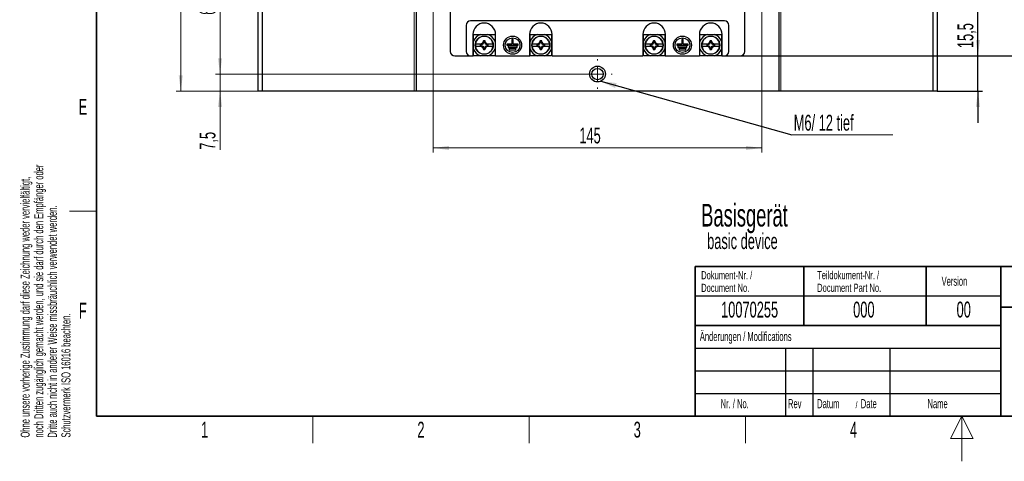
# Model space of a CAD drawing. Header units: millimetres. Extents: x 5 to 418, y 2 to 292.
# Tile 1 of 38: x 9 to 226, y 2 to 100. Entities that reach past the tile are written whole.
import ezdxf

# ---------------------------------------------------------------- set-up
doc = ezdxf.new("R2010")
doc.units = ezdxf.units.MM
doc.layers.add('SLD-0', color=7, linetype='Continuous')
doc.styles.add('SLDTEXTSTYLE0', font='TXT', dxfattribs={"width": 0.605})
doc.dimstyles.new('SLDDIMSTYLE0', dxfattribs={"dimtxt": 3.5, "dimasz": 3.5, "dimexe": 0, "dimexo": 0.0625, "dimgap": 0.875, "dimtad": 1, "dimlfac": 2, "dimrnd": 1e-09, "dimzin": 12, "dimdsep": 46, "dimtxsty": 'SLDTEXTSTYLE0', "dimsah": 1, "dimcen": 0.09, "dimadec": 0, "dimazin": 3, "dimtfac": 1, "dimtofl": 0, "dimtmove": 0, "dimatfit": 3, "dimfxl": 1, "dimfrac": 2, "dimtolj": 1, "dimtzin": 12, "dimarcsym": 0})
doc.dimstyles.new('SLDDIMSTYLE1', dxfattribs={"dimtxt": 3.5, "dimasz": 3.5, "dimexe": 0, "dimexo": 0.0625, "dimgap": 0.875, "dimtad": 1, "dimlfac": 2, "dimrnd": 1e-09, "dimzin": 12, "dimdsep": 46, "dimtxsty": 'SLDTEXTSTYLE0', "dimsah": 1, "dimcen": 0.09, "dimadec": 0, "dimazin": 3, "dimtfac": 1, "dimtmove": 0, "dimatfit": 0, "dimfxl": 1, "dimfrac": 2, "dimtolj": 1, "dimtzin": 12, "dimarcsym": 0})
doc.dimstyles.new('SLDDIMSTYLE2', dxfattribs={"dimtxt": 0.18, "dimasz": 3.5, "dimexe": 0, "dimexo": 0.0625, "dimgap": 0, "dimtad": 0, "dimtih": 1, "dimtoh": 1, "dimdec": 0, "dimrnd": 1e-09, "dimzin": 0, "dimdsep": 46, "dimtxsty": 'Standard', "dimsah": 1, "dimcen": 0.09, "dimadec": 0, "dimazin": 0, "dimtfac": 3.5, "dimtdec": 0, "dimtofl": 0, "dimtmove": 0, "dimatfit": 3, "dimfxl": 1, "dimfrac": 2, "dimtolj": 1, "dimtzin": 0, "dimarcsym": 0})

# ---------------------------------------------------------------- blocks, each defined once
blk = doc.blocks.new('_D')
at = {"color": 7, "linetype": 'Continuous', "lineweight": 0}
for p, q in [((100.33, 119), (100.33, 70.18)), ((172.83, 119), (172.83, 70.18)), ((100.33, 71.18), (172.83, 71.18))]:
    blk.add_line(p, q, dxfattribs=at)
at = {"color": 7, "linetype": 'Continuous', "lineweight": 18}
for points in [[(100.33, 71.18), (103.83, 70.72), (103.83, 71.64)], [(172.83, 71.18), (169.33, 71.64), (169.33, 70.72)]]:
    blk.add_solid(points, dxfattribs=at)
at = {"color": 7, "linetype": 'Continuous', "lineweight": 18, "insert": (132.57, 75.69), "char_height": 3.5, "attachment_point": 1, "style": 'SLDTEXTSTYLE0'}
blk.add_mtext('145', dxfattribs=at)
blk = doc.blocks.new('_D_1')
at = {"color": 7, "linetype": 'Continuous', "lineweight": 0}
for p, q in [((53.25, 87.5), (53.25, 94.5)), ((136.58, 87.5), (52.25, 87.5)), ((53.25, 83.75), (53.25, 87.5)), ((61.58, 83.75), (52.25, 83.75)), ((53.25, 83.75), (53.25, 70.79))]:
    blk.add_line(p, q, dxfattribs=at)
at = {"color": 7, "linetype": 'Continuous', "lineweight": 18}
for points in [[(53.25, 87.5), (53.71, 91), (52.79, 91)], [(53.25, 83.75), (52.79, 80.25), (53.71, 80.25)]]:
    blk.add_solid(points, dxfattribs=at)
at = {"color": 7, "linetype": 'Continuous', "lineweight": 18, "insert": (48.74, 70.79), "char_height": 3.5, "attachment_point": 1, "rotation": 90, "style": 'SLDTEXTSTYLE0'}
blk.add_mtext('7,5', dxfattribs=at)
blk = doc.blocks.new('_D_2')
at = {"color": 7, "linetype": 'Continuous', "lineweight": 0}
for p, q in [((97.08, 119), (52.25, 119)), ((53.25, 87.5), (53.25, 119)), ((133.33, 87.5), (52.25, 87.5))]:
    blk.add_line(p, q, dxfattribs=at)
at = {"color": 7, "linetype": 'Continuous', "lineweight": 18}
for points in [[(53.25, 119), (52.79, 115.5), (53.71, 115.5)], [(53.25, 87.5), (53.71, 91), (52.79, 91)]]:
    blk.add_solid(points, dxfattribs=at)
at = {"color": 7, "linetype": 'Continuous', "lineweight": 18, "insert": (48.74, 100.58), "char_height": 3.5, "attachment_point": 1, "rotation": 90, "style": 'SLDTEXTSTYLE0'}
blk.add_mtext('63', dxfattribs=at)
blk = doc.blocks.new('_D_5')
at = {"color": 7, "linetype": 'Continuous', "lineweight": 0}
for p, q in [((61.58, 244.25), (43.58, 244.25)), ((44.58, 244.25), (44.58, 83.75)), ((61.58, 83.75), (43.58, 83.75))]:
    blk.add_line(p, q, dxfattribs=at)
at = {"color": 7, "linetype": 'Continuous', "lineweight": 18}
for points in [[(44.58, 244.25), (44.12, 240.75), (45.04, 240.75)], [(44.58, 83.75), (45.04, 87.25), (44.12, 87.25)]]:
    blk.add_solid(points, dxfattribs=at)
at = {"color": 7, "linetype": 'Continuous', "lineweight": 18, "insert": (40.07, 159.99), "char_height": 3.5, "attachment_point": 1, "rotation": 90, "style": 'SLDTEXTSTYLE0'}
blk.add_mtext('321', dxfattribs=at)
blk = doc.blocks.new('_D_9')
at = {"layer": 'SLD-0', "color": 7}
for p, q in [((168.08, 236.5), (229.58, 236.5)), ((228.58, 91.5), (228.58, 236.5)), ((168.08, 91.5), (229.58, 91.5))]:
    blk.add_line(p, q, dxfattribs=at)
for points in [[(228.58, 236.5), (228.12, 233), (229.04, 233)], [(228.58, 91.5), (229.04, 95), (228.12, 95)]]:
    blk.add_solid(points, dxfattribs=at)
at = {"layer": 'SLD-0', "color": 7, "insert": (224.07, 159.99), "char_height": 3.5, "attachment_point": 1, "rotation": 90, "style": 'SLDTEXTSTYLE0'}
blk.add_mtext('290', dxfattribs=at)
blk = doc.blocks.new('_D_10')
at = {"layer": 'SLD-0', "color": 7}
for p, q in [((220.56, 91.5), (220.56, 102.59)), ((168.08, 91.5), (221.56, 91.5)), ((220.56, 83.75), (220.56, 91.5)), ((211.58, 83.75), (221.56, 83.75)), ((220.56, 83.75), (220.56, 76.75))]:
    blk.add_line(p, q, dxfattribs=at)
for points in [[(220.56, 91.5), (221.02, 95), (220.1, 95)], [(220.56, 83.75), (220.1, 80.25), (221.02, 80.25)]]:
    blk.add_solid(points, dxfattribs=at)
at = {"layer": 'SLD-0', "color": 7, "insert": (216.05, 93.23), "char_height": 3.5, "attachment_point": 1, "rotation": 90, "style": 'SLDTEXTSTYLE0'}
blk.add_mtext('15,5', dxfattribs=at)
blk = doc.blocks.new('SW_NOTE_0')
at = {"color": 0, "linetype": 'Continuous', "lineweight": 0}
blk.add_line((22.33, 0), (0, 0), dxfattribs=at)
at = {"color": 0, "linetype": 'Continuous', "lineweight": 0, "insert": (0.45, 4.4), "char_height": 3.5, "attachment_point": 1, "style": 'SLDTEXTSTYLE0'}
blk.add_mtext('M6/ 12 tief', dxfattribs=at)
blk = doc.blocks.new('SW_CENTERMARKSYMBOL_0')
at = {"color": 0, "linetype": 'Continuous', "lineweight": 18}
for p, q in [((0, 3), (0, 3.25)), ((-3, 0), (-3.25, 0)), ((0, 0), (-1.5, 0)), ((0, 0), (0, 1.5)), ((0, 0), (0, -1.5)), ((0, 0), (1.5, 0)), ((3, 0), (3.25, 0)), ((0, -3), (0, -3.25))]:
    blk.add_line(p, q, dxfattribs=at)

msp = doc.modelspace()

# ---------------------------------------------------------------- linework, layer by layer
at = {"color": 7, "linetype": 'Continuous', "lineweight": 25}
for p, q in [((61.578, 244.2518), (61.578, 83.7518)), ((62.578, 244.2518), (62.578, 83.7518)), ((96.578, 244.2518), (96.578, 83.7518)), ((176.578, 244.2518), (176.578, 83.7518)), ((210.578, 244.2518), (210.578, 83.7518)), ((211.578, 244.2518), (211.578, 83.7518)), ((104.078, 235.5018), (104.078, 92.5018)), ((169.078, 92.5018), (169.078, 235.5018)), ((107.578, 98.2518), (107.578, 92.5018)), ((164.578, 99.2518), (108.578, 99.2518)), ((165.578, 92.5018), (165.578, 98.2518)), ((109.078, 96.2518), (109.078, 91.5018)), ((109.203, 94.6574), (109.203, 96.2518)), ((109.203, 96.2518), (110.7974, 96.2518)), ((110.7974, 96.2518), (112.3587, 96.2518)), ((112.3587, 96.2518), (113.953, 96.2518)), ((113.953, 96.2518), (113.953, 94.6574)), ((114.078, 91.5018), (114.078, 96.2518)), ((121.578, 96.2518), (121.578, 91.5018)), ((121.703, 96.2518), (123.2974, 96.2518)), ((121.703, 94.6574), (121.703, 96.2518)), ((123.2974, 96.2518), (124.8587, 96.2518)), ((124.8587, 96.2518), (126.453, 96.2518)), ((126.453, 96.2518), (126.453, 94.6574)), ((126.578, 91.5018), (126.578, 96.2518)), ((146.578, 96.2518), (146.578, 91.5018)), ((146.703, 94.6574), (146.703, 96.2518)), ((146.703, 96.2518), (148.2974, 96.2518)), ((148.2974, 96.2518), (149.8587, 96.2518)), ((149.8587, 96.2518), (151.453, 96.2518)), ((151.453, 96.2518), (151.453, 94.6574)), ((151.578, 91.5018), (151.578, 96.2518)), ((159.078, 96.2518), (159.078, 91.5018)), ((159.203, 94.6574), (159.203, 96.2518)), ((159.203, 96.2518), (160.7974, 96.2518)), ((160.7974, 96.2518), (162.3587, 96.2518)), ((162.3587, 96.2518), (163.953, 96.2518)), ((163.953, 96.2518), (163.953, 94.6574)), ((164.078, 91.5018), (164.078, 96.2518)), ((109.203, 93.0962), (109.203, 94.6574)), ((111.253, 94.2018), (110.703, 93.9768)), ((110.7673, 93.9337), (110.703, 93.9768)), ((110.703, 93.9768), (110.703, 93.7768)), ((110.7673, 93.8199), (110.703, 93.7768)), ((110.703, 93.7768), (111.253, 93.5518)), ((110.8168, 93.9004), (110.7673, 93.9337)), ((110.8168, 93.8531), (110.7673, 93.8199)), ((111.1712, 94.2836), (110.9774, 94.2018)), ((110.9774, 94.2018), (111.253, 94.2018)), ((110.9774, 93.5518), (111.1712, 93.4699)), ((111.253, 93.5518), (110.9774, 93.5518)), ((111.414, 94.8472), (111.1712, 94.2836)), ((111.253, 94.2018), (111.1712, 94.2836)), ((111.253, 93.5518), (111.1712, 93.4699)), ((111.3023, 94.1525), (111.253, 94.2018)), ((111.3023, 93.601), (111.253, 93.5518)), ((111.3402, 94.1146), (111.3023, 94.1525)), ((111.3402, 93.639), (111.3023, 93.601)), ((111.7421, 94.8472), (111.414, 94.8472)), ((111.5212, 94.6876), (111.414, 94.8472)), ((111.5212, 94.6876), (111.5544, 94.6381)), ((111.6349, 94.6876), (111.6017, 94.6381)), ((111.6349, 94.6876), (111.7421, 94.8472)), ((111.7421, 92.9063), (111.9849, 93.4699)), ((111.8538, 94.1525), (111.8158, 94.1146)), ((111.8538, 93.601), (111.8158, 93.639)), ((111.8538, 94.1525), (111.903, 94.2018)), ((111.8538, 93.601), (111.903, 93.5518)), ((111.903, 94.2018), (111.9849, 94.2836)), ((111.903, 94.2018), (112.1787, 94.2018)), ((112.453, 93.9768), (111.903, 94.2018)), ((111.903, 93.5518), (112.453, 93.7768)), ((111.903, 93.5518), (111.9849, 93.4699)), ((112.1787, 93.5518), (111.903, 93.5518)), ((112.1787, 94.2018), (111.9849, 94.2836)), ((111.9849, 93.4699), (112.1787, 93.5518)), ((112.3888, 93.9337), (112.3393, 93.9004)), ((112.3888, 93.8199), (112.3393, 93.8531)), ((112.3888, 93.9337), (112.453, 93.9768)), ((112.3888, 93.8199), (112.453, 93.7768)), ((112.453, 93.7768), (112.453, 93.9768)), ((113.953, 94.6574), (113.953, 93.0962)), ((117.703, 94.1268), (116.578, 94.1268)), ((116.578, 94.1268), (116.578, 93.8768)), ((116.578, 93.8768), (119.078, 93.8768)), ((118.828, 93.6268), (116.828, 93.6268)), ((116.828, 93.6268), (116.828, 93.3768)), ((117.953, 95.1268), (117.703, 95.1268)), ((117.703, 95.1268), (117.703, 94.1268)), ((117.953, 94.1268), (117.953, 95.1268)), ((119.078, 94.1268), (117.953, 94.1268)), ((118.828, 93.3768), (118.828, 93.6268)), ((119.078, 93.8768), (119.078, 94.1268)), ((121.703, 93.0962), (121.703, 94.6574)), ((123.753, 94.2018), (123.203, 93.9768)), ((123.203, 93.9768), (123.203, 93.7768)), ((123.2673, 93.9337), (123.203, 93.9768)), ((123.2673, 93.8199), (123.203, 93.7768)), ((123.203, 93.7768), (123.753, 93.5518)), ((123.3168, 93.9004), (123.2673, 93.9337)), ((123.3168, 93.8531), (123.2673, 93.8199)), ((123.6712, 94.2836), (123.4774, 94.2018)), ((123.4774, 94.2018), (123.753, 94.2018)), ((123.4774, 93.5518), (123.6712, 93.4699)), ((123.753, 93.5518), (123.4774, 93.5518)), ((123.914, 94.8472), (123.6712, 94.2836)), ((123.753, 94.2018), (123.6712, 94.2836)), ((123.753, 93.5518), (123.6712, 93.4699)), ((123.8023, 94.1525), (123.753, 94.2018)), ((123.8023, 93.601), (123.753, 93.5518)), ((123.8402, 94.1146), (123.8023, 94.1525)), ((123.8402, 93.639), (123.8023, 93.601)), ((124.0212, 94.6876), (123.914, 94.8472)), ((124.2421, 94.8472), (123.914, 94.8472)), ((124.0212, 94.6876), (124.0544, 94.6381)), ((124.1349, 94.6876), (124.1017, 94.6381)), ((124.1349, 94.6876), (124.2421, 94.8472)), ((124.2421, 92.9063), (124.4849, 93.4699)), ((124.3538, 94.1525), (124.3158, 94.1146)), ((124.3538, 93.601), (124.3158, 93.639)), ((124.3538, 94.1525), (124.403, 94.2018)), ((124.3538, 93.601), (124.403, 93.5518)), ((124.403, 94.2018), (124.4849, 94.2836)), ((124.403, 94.2018), (124.6787, 94.2018)), ((124.953, 93.9768), (124.403, 94.2018)), ((124.403, 93.5518), (124.953, 93.7768)), ((124.403, 93.5518), (124.4849, 93.4699)), ((124.6787, 93.5518), (124.403, 93.5518)), ((124.6787, 94.2018), (124.4849, 94.2836)), ((124.4849, 93.4699), (124.6787, 93.5518)), ((124.8888, 93.9337), (124.8393, 93.9004)), ((124.8888, 93.8199), (124.8393, 93.8531)), ((124.8888, 93.9337), (124.953, 93.9768)), ((124.8888, 93.8199), (124.953, 93.7768)), ((124.953, 93.7768), (124.953, 93.9768)), ((126.453, 94.6574), (126.453, 93.0962)), ((146.703, 93.0962), (146.703, 94.6574)), ((148.753, 94.2018), (148.203, 93.9768)), ((148.203, 93.9768), (148.203, 93.7768)), ((148.2673, 93.9337), (148.203, 93.9768)), ((148.2673, 93.8199), (148.203, 93.7768)), ((148.203, 93.7768), (148.753, 93.5518)), ((148.3168, 93.9004), (148.2673, 93.9337)), ((148.3168, 93.8531), (148.2673, 93.8199)), ((148.6712, 94.2836), (148.4774, 94.2018)), ((148.4774, 94.2018), (148.753, 94.2018)), ((148.4774, 93.5518), (148.6712, 93.4699)), ((148.753, 93.5518), (148.4774, 93.5518)), ((148.914, 94.8472), (148.6712, 94.2836)), ((148.753, 94.2018), (148.6712, 94.2836)), ((148.753, 93.5518), (148.6712, 93.4699)), ((148.8023, 94.1525), (148.753, 94.2018)), ((148.8023, 93.601), (148.753, 93.5518)), ((148.8402, 94.1146), (148.8023, 94.1525)), ((148.8402, 93.639), (148.8023, 93.601)), ((149.2421, 94.8472), (148.914, 94.8472)), ((149.0212, 94.6876), (148.914, 94.8472)), ((149.0212, 94.6876), (149.0544, 94.6381)), ((149.1349, 94.6876), (149.1017, 94.6381)), ((149.1349, 94.6876), (149.2421, 94.8472)), ((149.2421, 92.9063), (149.4849, 93.4699)), ((149.3538, 94.1525), (149.3158, 94.1146)), ((149.3538, 93.601), (149.3158, 93.639)), ((149.3538, 94.1525), (149.403, 94.2018)), ((149.3538, 93.601), (149.403, 93.5518)), ((149.403, 94.2018), (149.4849, 94.2836)), ((149.403, 94.2018), (149.6787, 94.2018)), ((149.953, 93.9768), (149.403, 94.2018)), ((149.403, 93.5518), (149.953, 93.7768)), ((149.403, 93.5518), (149.4849, 93.4699)), ((149.6787, 93.5518), (149.403, 93.5518)), ((149.6787, 94.2018), (149.4849, 94.2836)), ((149.4849, 93.4699), (149.6787, 93.5518)), ((149.8888, 93.9337), (149.8393, 93.9004)), ((149.8888, 93.8199), (149.8393, 93.8531)), ((149.8888, 93.9337), (149.953, 93.9768)), ((149.8888, 93.8199), (149.953, 93.7768)), ((149.953, 93.7768), (149.953, 93.9768)), ((151.453, 94.6574), (151.453, 93.0962)), ((155.203, 94.1268), (154.078, 94.1268)), ((154.078, 94.1268), (154.078, 93.8768)), ((154.078, 93.8768), (156.578, 93.8768)), ((156.328, 93.6268), (154.328, 93.6268)), ((154.328, 93.6268), (154.328, 93.3768)), ((155.453, 95.1268), (155.203, 95.1268)), ((155.203, 95.1268), (155.203, 94.1268)), ((155.453, 94.1268), (155.453, 95.1268)), ((156.578, 94.1268), (155.453, 94.1268)), ((156.328, 93.3768), (156.328, 93.6268)), ((156.578, 93.8768), (156.578, 94.1268)), ((159.203, 93.0962), (159.203, 94.6574)), ((161.253, 94.2018), (160.703, 93.9768)), ((160.703, 93.9768), (160.703, 93.7768)), ((160.7673, 93.9337), (160.703, 93.9768)), ((160.7673, 93.8199), (160.703, 93.7768)), ((160.703, 93.7768), (161.253, 93.5518)), ((160.8168, 93.9004), (160.7673, 93.9337)), ((160.8168, 93.8531), (160.7673, 93.8199)), ((161.1712, 94.2836), (160.9774, 94.2018)), ((160.9774, 94.2018), (161.253, 94.2018)), ((160.9774, 93.5518), (161.1712, 93.4699)), ((161.253, 93.5518), (160.9774, 93.5518)), ((161.414, 94.8472), (161.1712, 94.2836)), ((161.253, 94.2018), (161.1712, 94.2836)), ((161.253, 93.5518), (161.1712, 93.4699)), ((161.3023, 94.1525), (161.253, 94.2018)), ((161.3023, 93.601), (161.253, 93.5518)), ((161.3402, 94.1146), (161.3023, 94.1525)), ((161.3402, 93.639), (161.3023, 93.601)), ((161.7421, 94.8472), (161.414, 94.8472)), ((161.5212, 94.6876), (161.414, 94.8472)), ((161.5212, 94.6876), (161.5544, 94.6381)), ((161.6349, 94.6876), (161.6017, 94.6381)), ((161.6349, 94.6876), (161.7421, 94.8472)), ((161.7421, 92.9063), (161.9849, 93.4699)), ((161.8538, 94.1525), (161.8158, 94.1146)), ((161.8538, 93.601), (161.8158, 93.639)), ((161.8538, 94.1525), (161.903, 94.2018)), ((161.8538, 93.601), (161.903, 93.5518)), ((161.903, 94.2018), (161.9849, 94.2836)), ((161.903, 94.2018), (162.1787, 94.2018)), ((162.453, 93.9768), (161.903, 94.2018)), ((161.903, 93.5518), (162.453, 93.7768)), ((161.903, 93.5518), (161.9849, 93.4699)), ((162.1787, 93.5518), (161.903, 93.5518)), ((162.1787, 94.2018), (161.9849, 94.2836)), ((161.9849, 93.4699), (162.1787, 93.5518)), ((162.3888, 93.9337), (162.3393, 93.9004)), ((162.3888, 93.8199), (162.3393, 93.8531)), ((162.3888, 93.9337), (162.453, 93.9768)), ((162.3888, 93.8199), (162.453, 93.7768)), ((162.453, 93.7768), (162.453, 93.9768)), ((163.953, 94.6574), (163.953, 93.0962)), ((105.078, 91.5018), (108.578, 91.5018)), ((108.578, 91.5018), (109.078, 91.5018)), ((109.078, 91.5018), (109.1155, 91.5018)), ((109.203, 91.5018), (109.203, 93.0962)), ((110.7974, 91.5018), (109.203, 91.5018)), ((112.3587, 91.5018), (110.7974, 91.5018)), ((111.5212, 93.066), (111.414, 92.9063)), ((111.414, 92.9063), (111.7421, 92.9063)), ((111.5544, 93.1155), (111.5212, 93.066)), ((111.6017, 93.1155), (111.6349, 93.066)), ((111.6349, 93.066), (111.7421, 92.9063)), ((113.953, 91.5018), (112.3587, 91.5018)), ((113.953, 93.0962), (113.953, 91.5018)), ((114.0405, 91.5018), (114.078, 91.5018)), ((114.078, 91.5018), (121.578, 91.5018)), ((116.828, 93.3768), (118.828, 93.3768)), ((118.578, 93.1268), (117.078, 93.1268)), ((117.078, 93.1268), (117.078, 92.8768)), ((117.078, 92.8768), (118.578, 92.8768)), ((118.578, 92.8768), (118.578, 93.1268)), ((121.578, 91.5018), (121.6155, 91.5018)), ((121.703, 91.5018), (121.703, 93.0962)), ((123.2974, 91.5018), (121.703, 91.5018)), ((124.8587, 91.5018), (123.2974, 91.5018)), ((124.0212, 93.066), (123.914, 92.9063)), ((123.914, 92.9063), (124.2421, 92.9063)), ((124.0544, 93.1155), (124.0212, 93.066)), ((124.1017, 93.1155), (124.1349, 93.066)), ((124.1349, 93.066), (124.2421, 92.9063)), ((126.453, 91.5018), (124.8587, 91.5018)), ((126.453, 93.0962), (126.453, 91.5018)), ((126.5405, 91.5018), (126.578, 91.5018)), ((126.578, 91.5018), (146.578, 91.5018)), ((146.578, 91.5018), (146.6155, 91.5018)), ((146.703, 91.5018), (146.703, 93.0962)), ((148.2974, 91.5018), (146.703, 91.5018)), ((149.8587, 91.5018), (148.2974, 91.5018)), ((149.0212, 93.066), (148.914, 92.9063)), ((148.914, 92.9063), (149.2421, 92.9063)), ((149.0544, 93.1155), (149.0212, 93.066)), ((149.1017, 93.1155), (149.1349, 93.066)), ((149.1349, 93.066), (149.2421, 92.9063)), ((151.453, 91.5018), (149.8587, 91.5018)), ((151.453, 93.0962), (151.453, 91.5018)), ((151.5405, 91.5018), (151.578, 91.5018)), ((151.578, 91.5018), (159.078, 91.5018)), ((154.328, 93.3768), (156.328, 93.3768)), ((156.078, 93.1268), (154.578, 93.1268)), ((154.578, 93.1268), (154.578, 92.8768)), ((154.578, 92.8768), (156.078, 92.8768)), ((156.078, 92.8768), (156.078, 93.1268)), ((159.078, 91.5018), (159.1155, 91.5018)), ((159.203, 91.5018), (159.203, 93.0962)), ((160.7974, 91.5018), (159.203, 91.5018)), ((162.3587, 91.5018), (160.7974, 91.5018)), ((161.5212, 93.066), (161.414, 92.9063)), ((161.414, 92.9063), (161.7421, 92.9063)), ((161.5544, 93.1155), (161.5212, 93.066)), ((161.6017, 93.1155), (161.6349, 93.066)), ((161.6349, 93.066), (161.7421, 92.9063)), ((163.953, 91.5018), (162.3587, 91.5018)), ((163.953, 93.0962), (163.953, 91.5018)), ((164.0405, 91.5018), (164.078, 91.5018)), ((164.078, 91.5018), (164.578, 91.5018)), ((164.578, 91.5018), (168.078, 91.5018)), ((62.578, 83.7518), (61.578, 83.7518)), ((96.078, 83.7518), (62.578, 83.7518)), ((96.578, 83.7518), (96.078, 83.7518)), ((176.578, 83.7518), (96.578, 83.7518)), ((177.078, 83.7518), (176.578, 83.7518)), ((210.578, 83.7518), (177.078, 83.7518)), ((211.578, 83.7518), (210.578, 83.7518))]:
    msp.add_line(p, q, dxfattribs=at)
at = {"color": 7, "linetype": 'Continuous', "lineweight": 18}
for p, q in [((96.078, 244.2518), (96.078, 83.7518)), ((177.078, 244.2518), (177.078, 83.7518)), ((110.7673, 93.9337), (111.3023, 94.1525)), ((110.7673, 93.8199), (110.7673, 93.9337)), ((111.3023, 93.601), (110.7673, 93.8199)), ((111.3402, 94.1146), (110.8168, 93.9004)), ((110.8168, 93.9004), (110.8168, 93.8531)), ((110.8168, 93.8531), (111.3402, 93.639)), ((111.3023, 94.1525), (111.5212, 94.6876)), ((111.5212, 93.066), (111.3023, 93.601)), ((111.5544, 94.6381), (111.3402, 94.1146)), ((111.3402, 93.639), (111.5544, 93.1155)), ((111.5212, 94.6876), (111.6349, 94.6876)), ((111.6017, 94.6381), (111.5544, 94.6381)), ((111.8158, 94.1146), (111.6017, 94.6381)), ((111.6017, 93.1155), (111.8158, 93.639)), ((111.6349, 94.6876), (111.8538, 94.1525)), ((111.8538, 93.601), (111.6349, 93.066)), ((112.3393, 93.9004), (111.8158, 94.1146)), ((111.8158, 93.639), (112.3393, 93.8531)), ((111.8538, 94.1525), (112.3888, 93.9337)), ((112.3888, 93.8199), (111.8538, 93.601)), ((112.3393, 93.8531), (112.3393, 93.9004)), ((112.3888, 93.9337), (112.3888, 93.8199)), ((123.2673, 93.9337), (123.8023, 94.1525)), ((123.2673, 93.8199), (123.2673, 93.9337)), ((123.8023, 93.601), (123.2673, 93.8199)), ((123.8402, 94.1146), (123.3168, 93.9004)), ((123.3168, 93.9004), (123.3168, 93.8531)), ((123.3168, 93.8531), (123.8402, 93.639)), ((123.8023, 94.1525), (124.0212, 94.6876)), ((124.0212, 93.066), (123.8023, 93.601)), ((124.0544, 94.6381), (123.8402, 94.1146)), ((123.8402, 93.639), (124.0544, 93.1155)), ((124.0212, 94.6876), (124.1349, 94.6876)), ((124.1017, 94.6381), (124.0544, 94.6381)), ((124.3158, 94.1146), (124.1017, 94.6381)), ((124.1017, 93.1155), (124.3158, 93.639)), ((124.1349, 94.6876), (124.3538, 94.1525)), ((124.3538, 93.601), (124.1349, 93.066)), ((124.8393, 93.9004), (124.3158, 94.1146)), ((124.3158, 93.639), (124.8393, 93.8531)), ((124.3538, 94.1525), (124.8888, 93.9337)), ((124.8888, 93.8199), (124.3538, 93.601)), ((124.8393, 93.8531), (124.8393, 93.9004)), ((124.8888, 93.9337), (124.8888, 93.8199)), ((148.2673, 93.9337), (148.8023, 94.1525)), ((148.2673, 93.8199), (148.2673, 93.9337)), ((148.8023, 93.601), (148.2673, 93.8199)), ((148.8402, 94.1146), (148.3168, 93.9004)), ((148.3168, 93.9004), (148.3168, 93.8531)), ((148.3168, 93.8531), (148.8402, 93.639)), ((148.8023, 94.1525), (149.0212, 94.6876)), ((149.0212, 93.066), (148.8023, 93.601)), ((149.0544, 94.6381), (148.8402, 94.1146)), ((148.8402, 93.639), (149.0544, 93.1155)), ((149.0212, 94.6876), (149.1349, 94.6876)), ((149.1017, 94.6381), (149.0544, 94.6381)), ((149.3158, 94.1146), (149.1017, 94.6381)), ((149.1017, 93.1155), (149.3158, 93.639)), ((149.1349, 94.6876), (149.3538, 94.1525)), ((149.3538, 93.601), (149.1349, 93.066)), ((149.8393, 93.9004), (149.3158, 94.1146)), ((149.3158, 93.639), (149.8393, 93.8531)), ((149.3538, 94.1525), (149.8888, 93.9337)), ((149.8888, 93.8199), (149.3538, 93.601)), ((149.8393, 93.8531), (149.8393, 93.9004)), ((149.8888, 93.9337), (149.8888, 93.8199)), ((160.7673, 93.9337), (161.3023, 94.1525)), ((160.7673, 93.8199), (160.7673, 93.9337)), ((161.3023, 93.601), (160.7673, 93.8199)), ((161.3402, 94.1146), (160.8168, 93.9004)), ((160.8168, 93.9004), (160.8168, 93.8531)), ((160.8168, 93.8531), (161.3402, 93.639)), ((161.3023, 94.1525), (161.5212, 94.6876)), ((161.5212, 93.066), (161.3023, 93.601)), ((161.5544, 94.6381), (161.3402, 94.1146)), ((161.3402, 93.639), (161.5544, 93.1155)), ((161.5212, 94.6876), (161.6349, 94.6876)), ((161.6017, 94.6381), (161.5544, 94.6381)), ((161.8158, 94.1146), (161.6017, 94.6381)), ((161.6017, 93.1155), (161.8158, 93.639)), ((161.6349, 94.6876), (161.8538, 94.1525)), ((161.8538, 93.601), (161.6349, 93.066)), ((162.3393, 93.9004), (161.8158, 94.1146)), ((161.8158, 93.639), (162.3393, 93.8531)), ((161.8538, 94.1525), (162.3888, 93.9337)), ((162.3888, 93.8199), (161.8538, 93.601)), ((162.3393, 93.8531), (162.3393, 93.9004)), ((162.3888, 93.9337), (162.3888, 93.8199)), ((111.6349, 93.066), (111.5212, 93.066)), ((111.5544, 93.1155), (111.6017, 93.1155)), ((124.1349, 93.066), (124.0212, 93.066)), ((124.0544, 93.1155), (124.1017, 93.1155)), ((149.1349, 93.066), (149.0212, 93.066)), ((149.0544, 93.1155), (149.1017, 93.1155)), ((161.6349, 93.066), (161.5212, 93.066)), ((161.5544, 93.1155), (161.6017, 93.1155))]:
    msp.add_line(p, q, dxfattribs=at)
at = {"color": 7, "linetype": 'Continuous', "lineweight": 25}
for centre, radius in [((111.578, 93.8768), 2), ((117.828, 93.8768), 2), ((124.078, 93.8768), 2), ((149.078, 93.8768), 2), ((155.328, 93.8768), 2), ((161.578, 93.8768), 2), ((117.828, 93.8768), 1.625), ((155.328, 93.8768), 1.625), ((136.578, 87.5018), 1.75), ((136.578, 87.5018), 1.25)]:
    msp.add_circle(centre, radius, dxfattribs=at)
for centre, radius, start, end in [((108.578, 98.2518), 1, 90, 180), ((111.578, 96.2518), 2.5, 0, 180), ((124.078, 96.2518), 2.5, 0, 180), ((149.078, 96.2518), 2.5, 0, 180), ((161.578, 96.2518), 2.5, 0, 180), ((164.578, 98.2518), 1, 0, 90), ((111.578, 93.8768), 2.5, 108.194872, 161.805128), ((111.578, 93.8768), 1.945, 9.619106, 170.380894), ((111.578, 93.8768), 2.5, 18.194872, 71.805128), ((124.078, 93.8768), 2.5, 108.194872, 161.805128), ((124.078, 93.8768), 1.945, 9.619106, 170.380894), ((124.078, 93.8768), 2.5, 18.194872, 71.805128), ((149.078, 93.8768), 2.5, 108.194872, 161.805128), ((149.078, 93.8768), 1.945, 9.619106, 170.380894), ((149.078, 93.8768), 2.5, 18.194872, 71.805128), ((161.578, 93.8768), 2.5, 108.194872, 161.805128), ((161.578, 93.8768), 1.945, 9.619106, 170.380894), ((161.578, 93.8768), 2.5, 18.194872, 71.805128), ((111.578, 93.8768), 1.9607, 170.458751, 189.541249), ((111.578, 93.8768), 1.945, 189.619106, 350.380894), ((111.578, 93.8768), 1.9607, 350.458751, 9.541249), ((124.078, 93.8768), 1.9607, 170.458751, 189.541249), ((124.078, 93.8768), 1.945, 189.619106, 350.380894), ((124.078, 93.8768), 1.9607, 350.458751, 9.541249), ((149.078, 93.8768), 1.9607, 170.458751, 189.541249), ((149.078, 93.8768), 1.945, 189.619106, 350.380894), ((149.078, 93.8768), 1.9607, 350.458751, 9.541249), ((161.578, 93.8768), 1.9607, 170.458751, 189.541249), ((161.578, 93.8768), 1.945, 189.619106, 350.380894), ((161.578, 93.8768), 1.9607, 350.458751, 9.541249), ((105.078, 92.5018), 1, 180, 270), ((108.578, 92.5018), 1, 180, 270), ((111.578, 93.8768), 2.5, 198.194872, 251.805128), ((111.578, 93.8768), 2.5, 288.194872, 341.805128), ((124.078, 93.8768), 2.5, 198.194872, 251.805128), ((124.078, 93.8768), 2.5, 288.194872, 341.805128), ((149.078, 93.8768), 2.5, 198.194872, 251.805128), ((149.078, 93.8768), 2.5, 288.194872, 341.805128), ((161.578, 93.8768), 2.5, 198.194872, 251.805128), ((161.578, 93.8768), 2.5, 288.194872, 341.805128), ((164.578, 92.5018), 1, 270, 0), ((168.078, 92.5018), 1, 270, 0)]:
    msp.add_arc(centre, radius, start, end, dxfattribs=at)
for points, knots in [([(109.6604, 94.2018), (109.7742, 94.2018), (110.1883, 94.2018), (110.6457, 94.2018), (110.9774, 94.2018)], [0, 0, 0, 0, 0.27488628, 1, 1, 1, 1]), ([(110.9774, 93.5518), (110.634, 93.5518), (110.1768, 93.5518), (109.7634, 93.5518), (109.6604, 93.5518)], [0, 0, 0, 0, 0.75083283, 1, 1, 1, 1]), ([(111.1712, 93.4699), (111.2444, 93.2972), (111.3247, 93.1076), (111.4067, 92.9228), (111.414, 92.9063)], [0, 0, 0, 0, 0.91087104, 1, 1, 1, 1]), ([(111.9849, 94.2836), (111.9117, 94.4564), (111.8313, 94.646), (111.7494, 94.8308), (111.7421, 94.8472)], [0, 0, 0, 0, 0.91087104, 1, 1, 1, 1]), ([(112.1787, 94.2018), (112.522, 94.2018), (112.9793, 94.2018), (113.3927, 94.2018), (113.4957, 94.2018)], [0, 0, 0, 0, 0.75083283, 1, 1, 1, 1]), ([(113.4957, 93.5518), (113.3818, 93.5518), (112.9678, 93.5518), (112.5104, 93.5518), (112.1787, 93.5518)], [0, 0, 0, 0, 0.27488628, 1, 1, 1, 1]), ([(122.1604, 94.2018), (122.2742, 94.2018), (122.6883, 94.2018), (123.1457, 94.2018), (123.4774, 94.2018)], [0, 0, 0, 0, 0.27488628, 1, 1, 1, 1]), ([(123.4774, 93.5518), (123.134, 93.5518), (122.6768, 93.5518), (122.2634, 93.5518), (122.1604, 93.5518)], [0, 0, 0, 0, 0.75083283, 1, 1, 1, 1]), ([(123.6712, 93.4699), (123.7444, 93.2972), (123.8247, 93.1076), (123.9067, 92.9228), (123.914, 92.9063)], [0, 0, 0, 0, 0.91087104, 1, 1, 1, 1]), ([(124.4849, 94.2836), (124.4117, 94.4564), (124.3313, 94.646), (124.2494, 94.8308), (124.2421, 94.8472)], [0, 0, 0, 0, 0.91087104, 1, 1, 1, 1]), ([(124.6787, 94.2018), (125.022, 94.2018), (125.4793, 94.2018), (125.8927, 94.2018), (125.9957, 94.2018)], [0, 0, 0, 0, 0.75083283, 1, 1, 1, 1]), ([(125.9957, 93.5518), (125.8818, 93.5518), (125.4678, 93.5518), (125.0104, 93.5518), (124.6787, 93.5518)], [0, 0, 0, 0, 0.27488628, 1, 1, 1, 1]), ([(147.1604, 94.2018), (147.2742, 94.2018), (147.6883, 94.2018), (148.1457, 94.2018), (148.4774, 94.2018)], [0, 0, 0, 0, 0.27488628, 1, 1, 1, 1]), ([(148.4774, 93.5518), (148.134, 93.5518), (147.6768, 93.5518), (147.2634, 93.5518), (147.1604, 93.5518)], [0, 0, 0, 0, 0.75083283, 1, 1, 1, 1]), ([(148.6712, 93.4699), (148.7444, 93.2972), (148.8247, 93.1076), (148.9067, 92.9228), (148.914, 92.9063)], [0, 0, 0, 0, 0.91087104, 1, 1, 1, 1]), ([(149.4849, 94.2836), (149.4117, 94.4564), (149.3313, 94.646), (149.2494, 94.8308), (149.2421, 94.8472)], [0, 0, 0, 0, 0.91087104, 1, 1, 1, 1]), ([(149.6787, 94.2018), (150.022, 94.2018), (150.4793, 94.2018), (150.8927, 94.2018), (150.9957, 94.2018)], [0, 0, 0, 0, 0.75083283, 1, 1, 1, 1]), ([(150.9957, 93.5518), (150.8818, 93.5518), (150.4678, 93.5518), (150.0104, 93.5518), (149.6787, 93.5518)], [0, 0, 0, 0, 0.27488628, 1, 1, 1, 1]), ([(159.6604, 94.2018), (159.7742, 94.2018), (160.1883, 94.2018), (160.6457, 94.2018), (160.9774, 94.2018)], [0, 0, 0, 0, 0.27488628, 1, 1, 1, 1]), ([(160.9774, 93.5518), (160.634, 93.5518), (160.1768, 93.5518), (159.7634, 93.5518), (159.6604, 93.5518)], [0, 0, 0, 0, 0.75083283, 1, 1, 1, 1]), ([(161.1712, 93.4699), (161.2444, 93.2972), (161.3247, 93.1076), (161.4067, 92.9228), (161.414, 92.9063)], [0, 0, 0, 0, 0.91087104, 1, 1, 1, 1]), ([(161.9849, 94.2836), (161.9117, 94.4564), (161.8313, 94.646), (161.7494, 94.8308), (161.7421, 94.8472)], [0, 0, 0, 0, 0.91087104, 1, 1, 1, 1]), ([(162.1787, 94.2018), (162.522, 94.2018), (162.9793, 94.2018), (163.3927, 94.2018), (163.4957, 94.2018)], [0, 0, 0, 0, 0.75083283, 1, 1, 1, 1]), ([(163.4957, 93.5518), (163.3818, 93.5518), (162.9678, 93.5518), (162.5104, 93.5518), (162.1787, 93.5518)], [0, 0, 0, 0, 0.27488628, 1, 1, 1, 1])]:
    msp.add_open_spline(points, degree=3, knots=knots, dxfattribs=at)
at = {"layer": 'SLD-0', "lineweight": 35}
for p, q in [((26, 282.5), (26, 12)), ((158.1167, 45), (225.6167, 45)), ((158.1167, 45), (158.1167, 32)), ((182.1167, 45), (182.1167, 32)), ((209.1167, 45), (209.1167, 32)), ((225.6167, 45), (225.6167, 32)), ((225.6167, 45), (266.3305, 45)), ((225.6167, 45), (225.6167, 36)), ((225.6167, 36), (266.3305, 36)), ((225.6167, 36), (225.6167, 12)), ((158.1167, 32), (158.1167, 12)), ((158.1167, 32), (225.6167, 32)), ((225.6167, 32), (225.6167, 12)), ((26, 12), (408, 12)), ((158.1167, 12), (225.6167, 12)), ((225.6167, 12), (266.3305, 12))]:
    msp.add_line(p, q, dxfattribs=at)
at = {"layer": 'SLD-0', "lineweight": 18}
for p, q in [((20, 57.25), (26, 57.25)), ((73.75, 6), (73.75, 12)), ((121.5, 6), (121.5, 12)), ((169.25, 6), (169.25, 12)), ((217, 12), (214.5, 7)), ((217, 2), (217, 12)), ((219.5, 7), (217, 12)), ((214.5, 7), (219.5, 7))]:
    msp.add_line(p, q, dxfattribs=at)
at = {"layer": 'SLD-0'}
for p, q in [((158.1167, 38.5), (225.6167, 38.5)), ((158.1167, 27), (225.6167, 27)), ((178.1167, 27), (178.1167, 12)), ((184.1167, 27), (184.1167, 12)), ((201.1167, 27), (201.1167, 12)), ((158.1167, 22), (225.6167, 22)), ((158.1167, 17), (225.6167, 17))]:
    msp.add_line(p, q, dxfattribs=at)
at = {"layer": 'SLD-0', "lineweight": 25}
msp.add_line((158.1167, 32), (225.6167, 32), dxfattribs=at)

# ---------------------------------------------------------------- block references
at = {"color": 7, "linetype": 'Continuous', "lineweight": 0}
for name, p in [('SW_CENTERMARKSYMBOL_0', (136.578, 87.5018)), ('SW_NOTE_0', (179.452, 74.1106))]:
    msp.add_blockref(name, p, dxfattribs=at)

# ---------------------------------------------------------------- texts
at = {"layer": 'SLD-0', "char_height": 2, "attachment_point": 1, "rotation": 90, "style": 'SLDTEXTSTYLE0'}
for s, insert in [('noch Dritten zugänglich gemacht werden, und sie darf durch den Empfänger oder', (12.2299, 7.2381)), ('Ohne unsere vorherige Zustimmung darf diese Zeichnung weder vervielfältigt,', (9.2299, 7.2381)), ('Dritte auch nicht in anderer Weise missbräuchlich verwendet werden.', (15.2299, 7.2381)), ('Schutzvermerk ISO 16016 beachten.', (18.2299, 7.2381))]:
    msp.add_mtext(s, dxfattribs=dict(at, insert=insert))
at = {"layer": 'SLD-0', "style": 'SLDTEXTSTYLE0'}
for s, insert, char_height, attachment_point in [('E', (22.9816, 82.0011), 3.5, 2), ('Basisgerät', (159.4707, 58.8343), 5, 1), ('basic device', (160.7832, 52.3658), 3.5, 1), ('Dokument-Nr. /', (159.4707, 43.9891), 1.8, 1), ('Teildokument-Nr. /', (185.0721, 44.0073), 1.8, 1), ('Version', (212.5452, 42.7601), 2, 1), ('Document No.', (159.4707, 41.1891), 1.8, 1), ('Document Part No.', (185.0721, 41.2073), 1.8, 1), ('F', (22.9536, 37.0011), 3.5, 2), ('10070255', (170.1557, 37.243), 3.5, 2), ('000', (195.3767, 37.243), 3.5, 2), ('00', (217.424, 37.2527), 3.5, 2), ('Änderungen / Modifications', (159.1698, 30.5619), 2, 1), ('Nr. / No.', (163.7532, 15.7244), 2, 1), ('Rev', (178.6351, 15.7244), 2, 1), ('Datum', (185.0629, 15.7244), 2, 1), ('/', (193.5459, 15.2243), 1.5, 1), ('Date', (194.7022, 15.7244), 2, 1), ('Name', (209.4275, 15.729), 2, 1), ('1', (49.8527, 10.743), 3.5, 2), ('2', (97.6027, 10.743), 3.5, 2), ('3', (145.3527, 10.743), 3.5, 2), ('4', (193.1027, 10.743), 3.5, 2)]:
    msp.add_mtext(s, dxfattribs=dict(at, insert=insert, char_height=char_height, attachment_point=attachment_point))

# ---------------------------------------------------------------- dimensions: what is measured, and where the dimension line sits
at = {"color": 7, "linetype": 'Continuous', "lineweight": 18}
for base, p1, p2, dimstyle, picture, middle in [((44.578, 83.7518), (61.578, 244.2518), (61.578, 83.7518), 'SLDDIMSTYLE0', '_D_5', (44.578, 164.0018)), ((53.2479, 119.0018), (133.328, 87.5018), (97.078, 119.0018), 'SLDDIMSTYLE0', '_D_2', (53.2479, 103.2518)), ((53.2479, 87.5018), (61.578, 83.7518), (136.578, 87.5018), 'SLDDIMSTYLE1', '_D_1', (53.2479, 74.1294))]:
    dim = msp.add_linear_dim(base=base, p1=p1, p2=p2, angle=90, dimstyle=dimstyle, dxfattribs=at)
    dim.commit()
    dim.dimension.update_dxf_attribs({"geometry": picture, "text_midpoint": middle, "dimtype": 160})
dim = msp.add_linear_dim(base=(172.828, 71.1803), p1=(100.328, 119.0018), p2=(172.828, 119.0018), dimstyle='SLDDIMSTYLE0', dxfattribs=at)
dim.commit()
dim.dimension.update_dxf_attribs({"geometry": '_D', "text_midpoint": (136.578, 71.1803), "dimtype": 160})
at = {"layer": 'SLD-0', "color": 7}
for base, p1, p2, dimstyle, picture, middle in [((228.578, 236.5018), (168.078, 91.5018), (168.078, 236.5018), 'SLDDIMSTYLE0', '_D_9', (228.578, 164.0018)), ((220.559, 91.5018), (211.578, 83.7518), (168.078, 91.5018), 'SLDDIMSTYLE1', '_D_10', (220.559, 97.9094))]:
    dim = msp.add_linear_dim(base=base, p1=p1, p2=p2, angle=90, dimstyle=dimstyle, dxfattribs=at)
    dim.commit()
    dim.dimension.update_dxf_attribs({"geometry": picture, "text_midpoint": middle, "dimtype": 160})

# ---------------------------------------------------------------- leaders
at = {"color": 7, "linetype": 'Continuous', "lineweight": 0}
msp.add_leader([(137.2785, 85.8981), (179.452, 74.1106)], dimstyle='SLDDIMSTYLE2', dxfattribs=at)

doc.saveas('drawing.dxf')
